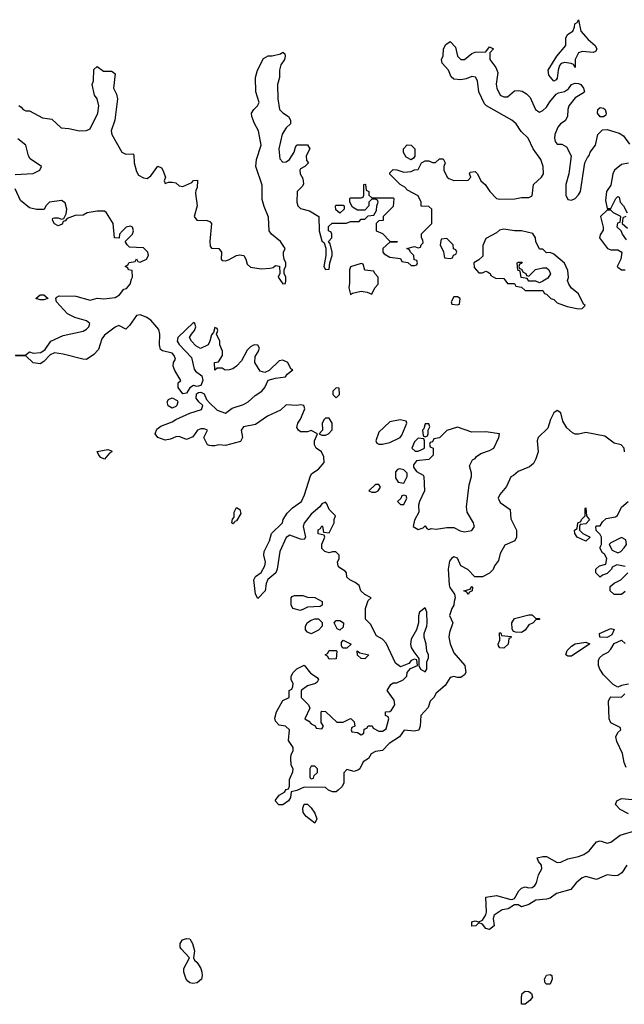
# Model space of a CAD drawing. Header units: inches. Extents: x 2601469 to 2753575, y 449403 to 582909.
# Tile 141 of 256: x 2698935 to 2702326, y 482789 to 488314. Entities that reach past the tile are written whole.
import ezdxf

# ---------------------------------------------------------------- set-up
doc = ezdxf.new("R2010")
doc.units = ezdxf.units.IN
doc.header["$MEASUREMENT"] = 0
doc.layers.add('C6498', color=7, linetype='Continuous')
doc.layers.add('C7408', color=7, linetype='Continuous')

msp = doc.modelspace()

# ---------------------------------------------------------------- linework, layer by layer
at = {"layer": 'C6498', "color": 4, "elevation": 4}
for points in [[(2698930, 487832), (2698943.6, 487823.6), (2698954, 487810), (2698970, 487802), (2698990, 487802), (2699063.6, 487763.6), (2699115.3, 487755.3), (2699166.8, 487706.8), (2699210, 487704), (2699270, 487691), (2699308.7, 487691.3), (2699330, 487702), (2699373.2, 487790), (2699379, 487830), (2699368.7, 487870), (2699354, 487890), (2699342, 487950), (2699348, 487970), (2699350, 488034), (2699370, 488052), (2699404.7, 488024.7), (2699450, 488024.7), (2699459.8, 488019.8), (2699471, 488010), (2699461, 487930), (2699476.9, 487896.9), (2699482.8, 487870), (2699467.7, 487750), (2699447.3, 487690), (2699450.7, 487670), (2699506.8, 487570), (2699530, 487558.8), (2699570, 487562), (2699575.3, 487555.3), (2699577.3, 487510), (2699590, 487462), (2699601.6, 487441.6), (2699630, 487426), (2699650, 487422.8), (2699670, 487438), (2699710, 487492), (2699730, 487482), (2699738, 487470), (2699752, 487430), (2699744.7, 487410), (2699750, 487394), (2699770, 487402), (2699790, 487402), (2699810, 487398), (2699830, 487382), (2699850, 487378), (2699900.4, 487399.6), (2699910, 487411.3), (2699932.7, 487412.7), (2699931.1, 487371.1), (2699922.8, 487357.2), (2699920.7, 487339.3), (2699930.7, 487270), (2699914, 487210), (2699928.5, 487188.5), (2699986.8, 487186.8), (2700000, 487181.4)], [(2698910, 487446), (2699010, 487451.3), (2699048, 487470), (2699058, 487490), (2698992.9, 487532.9), (2698984, 487550), (2698968.7, 487610), (2698925.1, 487645.1)], [(2698910, 486432), (2698970, 486434), (2698990, 486451), (2699010, 486442), (2699053.2, 486446.8), (2699077.2, 486462.8), (2699110, 486511), (2699178, 486542), (2699290, 486566.8), (2699310, 486578), (2699322, 486590), (2699328.7, 486610), (2699310, 486624), (2699243.2, 486643.2), (2699203.7, 486663.7), (2699142, 486730), (2699138, 486750), (2699143.1, 486756.9), (2699156.4, 486763.6), (2699250, 486762), (2699330, 486740.7), (2699370, 486751), (2699407.5, 486747.5), (2699470, 486754.8), (2699495.3, 486770), (2699518, 486802), (2699533.6, 486806.4), (2699555.3, 486830), (2699561.2, 486858.8), (2699568, 486870), (2699566, 486906), (2699546, 486910), (2699542, 486922), (2699526, 486930), (2699542, 486938), (2699548.7, 486951.3), (2699582, 486958), (2699590, 486972), (2699598, 486958), (2699610, 486954), (2699646, 486970), (2699658, 486990), (2699654, 487010), (2699630, 487034), (2699550, 487038), (2699538, 487050), (2699526, 487070), (2699568, 487110), (2699573.2, 487130), (2699568, 487150), (2699555.5, 487155.5), (2699532, 487150), (2699512, 487130), (2699494, 487110), (2699492, 487088), (2699466, 487090), (2699459, 487170), (2699422, 487230), (2699410, 487239), (2699370, 487239.3), (2699314, 487230), (2699290, 487218), (2699245.4, 487214.6), (2699202, 487198), (2699190, 487186), (2699178, 487182), (2699172.7, 487167.3), (2699150, 487158), (2699130, 487168), (2699118, 487190), (2699120.4, 487199.6), (2699130, 487202), (2699150, 487202), (2699170, 487194), (2699182, 487198), (2699195.3, 487224.7), (2699199, 487250), (2699190, 487286), (2699170, 487299), (2699102, 487290), (2699082, 487270), (2699072, 487248), (2699029.1, 487249.1), (2698990, 487259), (2698940.2, 487300.2), (2698910, 487364)], [(2700000, 486506), (2699991.3, 486488.7), (2699949, 486469), (2699923.1, 486483.1), (2699898, 486510), (2699888, 486530), (2699898, 486550), (2699915.3, 486570), (2699922, 486590), (2699918, 486610), (2699910, 486614), (2699822, 486530), (2699818, 486510), (2699830, 486492), (2699899.1, 486419.1), (2699913.2, 486353.2), (2699921.1, 486341.1), (2699955.5, 486315.5), (2699962.8, 486290), (2699950, 486262), (2699930, 486255.3), (2699910, 486262), (2699890, 486248), (2699870, 486218), (2699850, 486215.3), (2699824, 486250), (2699824, 486276), (2699838, 486290), (2699804.7, 486344.7), (2699795.3, 486370), (2699798, 486390), (2699808.7, 486410), (2699802, 486430), (2699790, 486442), (2699735.3, 486455.3), (2699724, 486464), (2699719.3, 486490), (2699720.9, 486550), (2699714.8, 486574.8), (2699670, 486628.7), (2699644.7, 486644.7), (2699610, 486657.2), (2699590, 486654), (2699550, 486598), (2699530, 486578), (2699490, 486598), (2699470, 486589), (2699410, 486544), (2699395.9, 486524.1), (2699377.3, 486462.7), (2699350, 486435.3), (2699310, 486408), (2699288.9, 486408.9), (2699178, 486438), (2699130, 486444), (2699106, 486434), (2699070, 486395.3), (2699050, 486382), (2699010, 486388), (2698968.4, 486428.4), (2698914, 486426)], [(2700000, 485925.3), (2699989, 485929), (2699968, 485970), (2699988, 486010), (2699970, 486019), (2699950, 486019), (2699932, 486010), (2699906, 485974), (2699870, 485958), (2699830, 485975.3), (2699810, 485974), (2699779.8, 485960.2), (2699750, 485954), (2699709.2, 485969.2), (2699694, 485990), (2699703.7, 486016.3), (2699726.8, 486033.2), (2699790, 486057.3), (2699810, 486070.8), (2699890, 486106.8), (2699954, 486126), (2699961.2, 486150), (2699939, 486170), (2699925.2, 486190), (2699925.6, 486214.4), (2699938, 486222), (2699950, 486224), (2699970, 486214), (2699982, 486182), (2700000, 486164.7)]]:
    msp.add_lwpolyline(points, dxfattribs=at)
for points in [[(2699050, 486742), (2699026, 486750), (2699050, 486771), (2699070, 486771), (2699094, 486750), (2699090, 486748.7), (2699070, 486742)], [(2699790, 486134), (2699766.8, 486146.8), (2699762, 486170), (2699770, 486182), (2699790, 486191.3), (2699818, 486178), (2699821, 486170), (2699816, 486150), (2699810, 486144)], [(2699410, 485848.7), (2699390, 485858), (2699378, 485870), (2699368.7, 485891.3), (2699430, 485902), (2699450, 485894), (2699452, 485890), (2699438, 485882)], [(2699906, 482906), (2699889.3, 482909.3), (2699878, 482918), (2699868, 482930), (2699855.3, 482970), (2699855.3, 482990), (2699888, 483050), (2699840.2, 483100.2), (2699835.3, 483110), (2699835.3, 483130), (2699848.7, 483150), (2699870, 483158.8), (2699890, 483157.3), (2699904.9, 483130), (2699915.3, 483090), (2699910.6, 483050), (2699915.9, 483035.9), (2699930, 483024), (2699950, 482990.6), (2699956.5, 482970), (2699958.7, 482950), (2699954, 482930), (2699930, 482909.4)]]:
    msp.add_lwpolyline(points, close=True, dxfattribs=at)
at = {"layer": 'C7408', "color": 4, "elevation": 4}
for points in [[(2702150.9, 488129.1), (2702090, 488135.3), (2702070, 488128), (2702051.3, 488090), (2702050, 488046), (2702042, 488062), (2702028, 488068), (2701990, 488074), (2701971.1, 488068.9), (2701962.8, 488057.2), (2701954.8, 488030), (2701950, 487986), (2701943.6, 487976.4), (2701930, 487968.7), (2701902, 488002), (2701899, 488030), (2701948, 488110), (2701998, 488170), (2701998, 488210), (2702008, 488230), (2702038, 488250), (2702047.3, 488272.7), (2702048.7, 488291.3), (2702062, 488298), (2702070, 488314), (2702082, 488250), (2702122.8, 488202.8), (2702162, 488170), (2702171.6, 488148.4), (2702163.6, 488136.4)], [(2702190, 487768), (2702175.3, 487790), (2702178, 487810), (2702190, 487822), (2702210, 487818), (2702218, 487810), (2702224.7, 487790), (2702222, 487778), (2702210, 487768)], [(2701130, 487528), (2701103.1, 487543.1), (2701088.4, 487568.4), (2701088, 487590), (2701108.9, 487611.1), (2701130.7, 487610.7), (2701151.3, 487590), (2701151.6, 487548.4), (2701143.6, 487536.4)], [(2700730, 487228), (2700707.3, 487247.3), (2700706, 487270), (2700710, 487274), (2700750, 487274), (2700754, 487270), (2700754, 487250)], [(2701330, 487086), (2701298, 487082), (2701294, 487050), (2701311.6, 487011.6), (2701318, 486978), (2701350, 486974), (2701362, 486978), (2701367.3, 486992.7), (2701382, 486998), (2701386, 487010), (2701382, 487022), (2701367.3, 487027.3), (2701366, 487050)], [(2701650, 487139), (2701626.4, 487133.6), (2701610, 487118), (2701550, 487086), (2701532.7, 487047.3), (2701532, 486988), (2701510, 486966), (2701482, 486950), (2701483.6, 486923.6), (2701510, 486894), (2701530, 486894), (2701550, 486902), (2701559.6, 486899.6), (2701574, 486890), (2701578, 486878), (2701603.6, 486863.6), (2701650, 486862), (2701670, 486834), (2701710, 486834), (2701718, 486818), (2701750, 486814), (2701770, 486794), (2701870, 486794), (2701878, 486778), (2701890, 486774), (2701914, 486750), (2701930, 486744.7), (2701950, 486726), (2702005.4, 486705.4), (2702070, 486692), (2702090, 486694), (2702106, 486710), (2702098, 486718), (2702070, 486775.3), (2702030, 486808), (2702015.3, 486830), (2702008, 486850), (2702013.2, 486866.8), (2702010, 486906), (2701990, 486948.7), (2701930, 486999), (2701910, 487008), (2701890, 487006), (2701870, 487026), (2701850, 487026), (2701828.9, 487068.9), (2701828, 487090), (2701813.6, 487113.6), (2701750, 487128.7), (2701710, 487128.7)], [(2700850, 486946), (2700790, 486928), (2700784, 486910), (2700785.2, 486834.8), (2700780.7, 486810), (2700790, 486772), (2700801.2, 486778.8), (2700850, 486791.3), (2700884.7, 486784.7), (2700910, 486774), (2700926, 486810), (2700946, 486830), (2700946, 486870), (2700926, 486890), (2700922, 486902), (2700870, 486908), (2700862, 486942)], [(2701790, 486874), (2701828.4, 486911.6), (2701870, 486922), (2701890, 486922), (2701902, 486910), (2701911.6, 486888.4), (2701896.9, 486863.1), (2701870, 486846), (2701850, 486838), (2701830, 486846), (2701790, 486846), (2701782, 486862), (2701747.3, 486867.3), (2701742, 486902), (2701728.4, 486908.4), (2701726, 486950), (2701730, 486954), (2701752.7, 486952.7), (2701750, 486946), (2701738, 486942), (2701734, 486930), (2701738, 486918), (2701750, 486914), (2701758, 486898), (2701774, 486890), (2701778, 486878)], [(2701390, 486758), (2701370, 486758), (2701354, 486730), (2701358, 486718), (2701390, 486714), (2701402, 486718), (2701406, 486750)], [(2700710, 486248), (2700692, 486230), (2700692, 486210), (2700710, 486192), (2700728, 486210), (2700726, 486246)], [(2700670, 486078), (2700650, 486078), (2700642, 486070), (2700632, 486050), (2700634, 486010), (2700614, 485990), (2700630, 485982), (2700650, 485982), (2700666, 485990), (2700687.3, 486012.7), (2700688, 486050)], [(2701068, 486068), (2701010, 486058), (2700950, 485999), (2700931.6, 485951.6), (2700938, 485938), (2700950, 485931.3), (2700970, 485931.3), (2701010, 485942), (2701068, 485970), (2701078, 485982), (2701106, 486050), (2701102, 486062)], [(2701230, 486046), (2701210, 486046), (2701202, 486018), (2701194, 486010), (2701198, 485978), (2701210, 485974), (2701222, 485978), (2701226, 485990), (2701226, 486010), (2701235.3, 486030)], [(2701390, 486028), (2701330, 486008), (2701290, 485968), (2701258, 485962), (2701250, 485946), (2701238, 485942), (2701234, 485930), (2701238, 485918), (2701254, 485910), (2701254, 485870), (2701230, 485846), (2701161, 485839), (2701143.6, 485816.4), (2701143.6, 485803.6), (2701159.6, 485779.6), (2701198, 485758), (2701202, 485750), (2701206, 485670), (2701178, 485610), (2701172, 485590), (2701174, 485550), (2701150, 485506), (2701142, 485470), (2701170, 485454), (2701198, 485462), (2701210, 485474), (2701218, 485458), (2701230, 485454), (2701242, 485458), (2701270, 485456), (2701330, 485464), (2701370, 485464), (2701406.2, 485446.2), (2701430, 485440.5), (2701470, 485448.2), (2701485.2, 485470), (2701484, 485476), (2701480.9, 485490), (2701444, 485550), (2701440.7, 485580.7), (2701455.6, 485704.4), (2701469.2, 485750), (2701469, 485769), (2701458, 485810), (2701475.3, 485844.7), (2701490, 485852), (2701497.2, 485862.8), (2701520.9, 485879.1), (2701570, 485896), (2701594, 485910), (2701622, 485970), (2701626, 485990), (2701550, 486002), (2701470, 485999)], [(2701170, 485966), (2701150, 485946), (2701134, 485910), (2701152.7, 485892.7), (2701170, 485892), (2701190, 485902), (2701206, 485910), (2701206, 485950), (2701202, 485962)], [(2701065.4, 485794.6), (2701054, 485790), (2701043.6, 485776.4), (2701043.6, 485743.6), (2701058, 485718), (2701090, 485714), (2701108, 485750), (2701108, 485770), (2701090, 485788)], [(2700950, 485706), (2700930, 485706), (2700894, 485670), (2700910, 485662), (2700930, 485662), (2700946, 485670), (2700958, 485690)], [(2701090, 485646), (2701078, 485642), (2701072.7, 485627.3), (2701054, 485610), (2701070, 485594), (2701090, 485594), (2701106, 485630), (2701102, 485642)], [(2700130, 485485.2), (2700124, 485490), (2700129.3, 485510.7), (2700138, 485522), (2700137.2, 485550), (2700150, 485576), (2700170, 485566), (2700176.1, 485543.9), (2700150, 485502), (2700141, 485499), (2700138, 485490)], [(2702110, 485388), (2702062, 485410), (2702048, 485430), (2702046, 485450), (2702062, 485458), (2702066, 485490), (2702082, 485498), (2702086, 485510), (2702106, 485530), (2702106, 485570), (2702110, 485574), (2702114, 485530), (2702131.6, 485508.4), (2702110, 485486), (2702078, 485482), (2702074, 485470), (2702074, 485450), (2702094, 485430), (2702134, 485410)], [(2702310, 485408), (2702250, 485378), (2702242, 485370), (2702258, 485338), (2702290, 485322), (2702306, 485330), (2702326, 485350), (2702338, 485370), (2702335.3, 485395.3)], [(2701450, 485088), (2701442, 485102), (2701426, 485110), (2701462, 485118), (2701470, 485134), (2701474, 485130), (2701472, 485110), (2701458, 485102)], [(2700510, 484999), (2700466, 485010), (2700458, 485030), (2700458, 485070), (2700463.1, 485076.9), (2700476.4, 485083.6), (2700523.6, 485083.6), (2700550, 485074), (2700590, 485072), (2700632, 485050), (2700631.6, 485028.4), (2700619.6, 485020.4), (2700550, 485018), (2700530, 485008)], [(2701210, 485013.2), (2701178, 484990), (2701171.6, 484968.4), (2701171.3, 484930), (2701161, 484890), (2701130, 484838), (2701126, 484810), (2701131.1, 484791.1), (2701146, 484766), (2701174, 484730), (2701174, 484690), (2701182, 484670), (2701210, 484654), (2701218, 484670), (2701218, 484710), (2701227.3, 484732.7), (2701228, 484750), (2701219, 484770), (2701215.1, 484810), (2701204, 484850), (2701204, 484870), (2701219.3, 484910), (2701221.2, 484930), (2701219, 484990)], [(2700570, 484868), (2700550, 484878), (2700538, 484890), (2700538, 484910), (2700550, 484931.3), (2700570, 484944.7), (2700590, 484952), (2700611.6, 484951.6), (2700631.6, 484931.6), (2700632, 484910), (2700610.9, 484889.1)], [(2700730, 484888), (2700716.4, 484896.4), (2700698, 484930), (2700710, 484942), (2700730, 484942), (2700751, 484930), (2700750, 484906)], [(2701830, 484954), (2701850, 484954), (2701851.1, 484948.9), (2701830, 484946), (2701814, 484930), (2701790, 484918), (2701770, 484888), (2701750, 484875.3), (2701716.4, 484876.4), (2701702, 484882), (2701696.4, 484896.4), (2701695.3, 484930), (2701710, 484954), (2701790, 484974), (2701810, 484974)], [(2702230, 484848), (2702188.7, 484848.7), (2702186, 484870), (2702250, 484898), (2702270, 484892), (2702256.9, 484863.1)], [(2700748, 484788), (2700740.4, 484800.4), (2700740.4, 484819.6), (2700748.4, 484831.6), (2700794, 484810), (2700770, 484788)], [(2701650, 484788), (2701628.4, 484788.4), (2701620.4, 484800.4), (2701618, 484810), (2701627.3, 484832.7), (2701626, 484874), (2701632.7, 484872.7), (2701638, 484858), (2701692, 484852), (2701690, 484846), (2701678, 484842), (2701674, 484810)], [(2702010, 484742), (2701998, 484750), (2702006.3, 484773.7), (2702030, 484798), (2702050, 484811), (2702110, 484822), (2702132, 484812), (2702030, 484742)], [(2700670, 484726), (2700662, 484742), (2700648, 484750), (2700662, 484758), (2700670, 484774), (2700710, 484774), (2700714, 484770), (2700710, 484728)], [(2700870, 484728), (2700850, 484728.7), (2700830, 484748), (2700827.3, 484772.7), (2700842, 484762), (2700894, 484750)], [(2700590, 484126), (2700570, 484126), (2700562, 484110), (2700562, 484062), (2700570, 484054), (2700582, 484058), (2700587.3, 484072.7), (2700606, 484090), (2700606, 484110)], [(2700590, 483806), (2700542, 483842), (2700524.7, 483864.7), (2700522, 483890), (2700530, 483912), (2700550, 483912), (2700570, 483892), (2700590, 483862), (2700602, 483830)], [(2701890, 482901.2), (2701882.7, 482910), (2701878, 482930), (2701890, 482953.4), (2701910, 482956.3), (2701918.8, 482950), (2701922, 482930), (2701910, 482901.2)], [(2701770, 482789), (2701749.3, 482790), (2701749.3, 482829.3), (2701754, 482850), (2701770, 482862.8), (2701790, 482860.7), (2701806, 482850), (2701810.8, 482830), (2701796, 482810)]]:
    msp.add_lwpolyline(points, close=True, dxfattribs=at)
for points in [[(2700000, 487181.4), (2700001, 487181), (2700010.8, 487170.8), (2700002, 487070), (2700004, 487044), (2700010, 487032), (2700051.3, 487030), (2700066, 487010), (2700064.7, 486970), (2700070, 486962), (2700090, 486961), (2700106, 486966), (2700150, 486990.8), (2700170, 486994.8), (2700191.3, 486990), (2700202.8, 486970), (2700210, 486942), (2700230, 486926), (2700290, 486916), (2700340.4, 486919.6), (2700356.4, 486923.6), (2700370, 486934), (2700391.6, 486931.6), (2700394, 486890), (2700384.7, 486870), (2700410, 486832), (2700426, 486834), (2700428, 486850), (2700428, 486870), (2700418, 486890), (2700418, 486910), (2700427.3, 486932.7), (2700428, 486950), (2700418, 486970), (2700415.3, 486990), (2700415.3, 487010), (2700424, 487030), (2700397.2, 487070), (2700348, 487110), (2700334, 487130), (2700330, 487206), (2700305.2, 487265.2), (2700294.6, 487305.4), (2700295.3, 487384.7), (2700259.3, 487490), (2700262.7, 487530), (2700289.2, 487610), (2700274.5, 487690), (2700251.9, 487731.9), (2700237.2, 487770), (2700235.3, 487790), (2700248, 487810), (2700268.7, 487830), (2700277.2, 487850), (2700259, 487910), (2700257.2, 487990), (2700268.7, 488030), (2700303.1, 488096.9), (2700328.4, 488111.6), (2700351.6, 488111.6), (2700397.2, 488122.8), (2700410, 488131), (2700422, 488122), (2700424.7, 488110), (2700421, 488090), (2700399.8, 488060.2), (2700391.3, 488030), (2700391.3, 487990), (2700380.7, 487950), (2700382, 487870), (2700391.3, 487810), (2700410, 487791.3), (2700442, 487770), (2700454, 487750), (2700454, 487730), (2700430, 487708), (2700407.5, 487672.5), (2700387.7, 487590), (2700393.7, 487533.7), (2700410, 487514.8), (2700430, 487517.3), (2700449, 487530), (2700474, 487570), (2700481.2, 487598.8), (2700490, 487612), (2700550, 487612), (2700562, 487590), (2700542, 487550), (2700543.6, 487523.6), (2700554, 487510), (2700534, 487490), (2700510, 487478), (2700506.8, 487470), (2700507.7, 487450), (2700523.5, 487423.5), (2700526.4, 487393.6), (2700521, 487379), (2700490.9, 487349.1), (2700488.4, 487290), (2700494.8, 487270), (2700510, 487254.8), (2700560.7, 487240.7), (2700612, 487210), (2700614, 487130), (2700630, 487074), (2700642, 487062), (2700652, 487032), (2700652, 486990), (2700641, 486930), (2700650, 486912), (2700670, 486914), (2700675.3, 486950), (2700688, 486990), (2700688, 487010), (2700676.4, 487056.4), (2700666, 487070), (2700686, 487090), (2700686, 487110), (2700682, 487122), (2700666, 487130), (2700667.3, 487152.7), (2700688, 487172), (2700767.3, 487172.7), (2700790, 487182), (2700838, 487182), (2700850, 487194), (2700870, 487194), (2700890, 487214), (2700922, 487218), (2700936.4, 487243.6), (2700938, 487270), (2700946, 487290), (2700942, 487302), (2700930, 487306), (2700910, 487306), (2700894, 487290), (2700894, 487270), (2700870, 487246), (2700830, 487246), (2700802, 487262), (2700786, 487290), (2700786, 487310), (2700790, 487314), (2700850, 487314), (2700862, 487318), (2700866, 487330), (2700866, 487390), (2700870, 487392), (2700874, 487390), (2700878, 487358), (2700894, 487350), (2700894, 487330), (2700910, 487314), (2701030, 487314), (2701034, 487310), (2701030, 487266), (2700974, 487210), (2700972.7, 487187.3), (2700950, 487186), (2700934, 487170), (2700934, 487130), (2700970, 487114), (2701010, 487072), (2701054, 487070), (2701050, 487066), (2701010, 487066), (2700972, 487030), (2700972, 487010), (2700979.6, 486999.6), (2701010, 486982), (2701070, 486974), (2701078, 486958), (2701112, 486952), (2701130, 486934), (2701150, 486934), (2701162, 486938), (2701166, 486950), (2701162, 486962), (2701147.3, 486967.3), (2701146, 486990), (2701126, 487010), (2701122, 487022), (2701106, 487030), (2701150, 487042), (2701170, 487034), (2701182, 487038), (2701186, 487050), (2701198, 487062), (2701196.4, 487076.4), (2701188, 487090), (2701188, 487112), (2701246, 487170), (2701246, 487250), (2701230, 487266), (2701187.3, 487267.3), (2701186, 487290), (2701170, 487326), (2701110, 487358), (2701094.6, 487374.6), (2701068.9, 487388.9), (2701010, 487448), (2701010, 487454), (2701030, 487474), (2701050, 487472), (2701090, 487458), (2701130, 487462), (2701148.4, 487471.6), (2701170, 487474), (2701188.7, 487511.3), (2701210, 487522), (2701230, 487522), (2701250, 487512), (2701267.3, 487512.7), (2701290, 487534), (2701310, 487534), (2701322, 487510), (2701314, 487490), (2701314, 487470), (2701332, 487430), (2701342, 487422), (2701370, 487412), (2701450, 487414), (2701466, 487430), (2701458, 487450), (2701462, 487458), (2701490, 487462), (2701502, 487450), (2701522, 487410), (2701544.7, 487390), (2701571.3, 487350), (2701610, 487311.3), (2701627.3, 487307.3), (2701712.1, 487307.9), (2701750, 487316), (2701790, 487316), (2701810, 487326), (2701816, 487390), (2701860.9, 487430), (2701873.6, 487450), (2701871, 487491), (2701858.4, 487530), (2701814.5, 487590), (2701787, 487650), (2701747, 487687), (2701719.6, 487730), (2701696, 487750), (2701553.2, 487830), (2701541.7, 487841.7), (2701509.6, 487909.6), (2701502, 487970), (2701491.6, 487991.6), (2701470, 487996), (2701438.4, 487981.6), (2701410, 487976.2), (2701370, 487980.9), (2701354, 487994), (2701339.3, 488030), (2701304, 488070), (2701301.2, 488090), (2701309.5, 488110.5), (2701312.7, 488150), (2701324.8, 488175.2), (2701350, 488192), (2701379.1, 488159.1), (2701391, 488110), (2701410, 488091), (2701430, 488091), (2701470, 488124.7), (2701490, 488132), (2701550, 488134), (2701570, 488162), (2701592, 488150), (2701572.7, 488127.3), (2701572, 488090), (2701606, 488046), (2701616.9, 488016.9), (2701608.2, 487951.8), (2701610.6, 487930), (2701630, 487890.8), (2701650, 487880.5), (2701670, 487882), (2701710, 487914), (2701730, 487917.3), (2701753.4, 487913.4), (2701778, 487898), (2701798, 487878), (2701827.7, 487810), (2701850, 487796), (2701870, 487804), (2701890, 487822.8), (2701907.6, 487852.4), (2701943.6, 487896.4), (2701956.2, 487903.8), (2701990, 487911.3), (2702013.2, 487926.8), (2702029.1, 487950.9), (2702050, 487958), (2702070, 487956), (2702082, 487950), (2702098, 487930), (2702102, 487910), (2702096.9, 487903.1), (2702050, 487875.3), (2702014.9, 487830), (2702008.5, 487810), (2702008, 487770), (2701994, 487746), (2701968, 487730), (2701954, 487710), (2701937.3, 487670), (2701934, 487650), (2701938.8, 487630), (2701950, 487616), (2701975.9, 487615.9), (2702000.9, 487600.9), (2702028.2, 487550), (2702014.8, 487450), (2701998.4, 487390), (2701997.3, 487330), (2702010, 487304.7), (2702030, 487301), (2702050, 487311), (2702070, 487331), (2702079.5, 487350), (2702104, 487510), (2702119, 487541), (2702128.9, 487551.1), (2702134, 487570), (2702164, 487610), (2702178, 487670), (2702204, 487696), (2702230, 487698), (2702298, 487678), (2702322, 487662), (2702355.3, 487615.3)], [(2702350, 487508), (2702310, 487502), (2702271.3, 487470), (2702261, 487450), (2702250, 487386), (2702226, 487350), (2702219.8, 487299.8), (2702230, 487254), (2702250, 487254), (2702278, 487310), (2702290, 487322), (2702298, 487318), (2702302, 487290), (2702322, 487270), (2702342, 487230)], [(2702338, 487078), (2702315.3, 487110), (2702308.4, 487128.4), (2702286, 487150), (2702290, 487174), (2702302, 487178), (2702306, 487210), (2702266, 487230), (2702250, 487246), (2702230, 487246), (2702192, 487210), (2702207.3, 487150), (2702206.8, 487133.2), (2702190, 487106), (2702186, 487090), (2702232, 487030), (2702250, 487022.8), (2702290, 487022.8), (2702311.3, 487010), (2702307.3, 486970), (2702286.8, 486930), (2702290, 486924.7), (2702310, 486911.3), (2702330, 486911.3)], [(2702334, 487210), (2702318, 487202), (2702314, 487170), (2702344.7, 487144.7)], [(2700000, 486164.7), (2700043.1, 486123.1), (2700090, 486106), (2700126.3, 486133.7), (2700190, 486155.5), (2700216, 486170), (2700254.9, 486205.1), (2700293.2, 486230), (2700309, 486250), (2700329.1, 486290.9), (2700370, 486302.8), (2700426, 486310), (2700435.3, 486324.7), (2700466, 486350), (2700455.3, 486355.3), (2700438, 486390), (2700410, 486404), (2700390, 486399), (2700333.7, 486346.3), (2700310, 486334), (2700282.7, 486342.7), (2700253.2, 486390), (2700256.5, 486423.5), (2700273.2, 486450), (2700279, 486470), (2700270, 486488), (2700250, 486488.7), (2700230, 486479), (2700210, 486459), (2700179.8, 486400.2), (2700150.7, 486369.3), (2700130, 486355.3), (2700110, 486348.7), (2700088, 486348), (2700070, 486358), (2700042, 486358), (2700030, 486348), (2700028, 486390), (2700050, 486394), (2700073.2, 486430), (2700073.2, 486453.2), (2700058, 486490), (2700058, 486510), (2700038, 486550), (2700046, 486570), (2700042, 486582), (2700030, 486586), (2700022, 486558), (2700010, 486546), (2700002, 486510), (2700000, 486506)], [(2702328, 485890), (2702326, 485910), (2702308.4, 485928.4), (2702270, 485938), (2702216.6, 485976.6), (2702110, 485997), (2702070, 485988.7), (2702050, 485989), (2702035.5, 485995.5), (2702004.5, 486024.5), (2701982, 486062), (2701970, 486108), (2701950, 486121.2), (2701930, 486108.7), (2701911.3, 486070), (2701897.3, 486022.7), (2701843.8, 485970), (2701838, 485950), (2701842, 485890), (2701830.6, 485849.4), (2701816.3, 485823.7), (2701794.8, 485805.2), (2701730, 485779), (2701704.5, 485755.5), (2701690, 485748.7), (2701665.5, 485694.5), (2701627.3, 485650), (2701619.1, 485630), (2701630, 485604), (2701686, 485566), (2701690, 485514), (2701721, 485450), (2701721, 485410), (2701711.3, 485390), (2701655.3, 485364.7), (2701630, 485318), (2701621, 485279), (2701598, 485250), (2701590, 485228), (2701570, 485208.7), (2701530, 485188), (2701487.3, 485187.3), (2701448.4, 485228.4), (2701410, 485248.7), (2701390, 485293.2), (2701370, 485299.3), (2701356, 485290), (2701345.3, 485274.7), (2701338, 485230), (2701343.5, 485143.5), (2701347.1, 485127.1), (2701374, 485090), (2701378, 485070), (2701371, 485049), (2701370.6, 485029.4), (2701358.8, 485010), (2701346, 484970), (2701364.7, 484930), (2701345.2, 484874.8), (2701342, 484850), (2701350, 484812), (2701370, 484762), (2701432, 484690), (2701438, 484650), (2701430, 484638), (2701410, 484622), (2701390, 484622), (2701370, 484628.7), (2701350, 484622), (2701322, 484578), (2701270, 484535.3), (2701258, 484510), (2701238, 484490), (2701226, 484454), (2701184.7, 484410), (2701181, 484350), (2701173.2, 484326.8), (2701150, 484321.2), (2701092, 484328), (2701064.7, 484290), (2701008, 484252), (2700970, 484214), (2700930, 484208), (2700905.4, 484194.6), (2700891.1, 484168.9), (2700862, 484150), (2700842, 484110), (2700835.3, 484104.7), (2700810, 484095.3), (2700770, 484106), (2700752.7, 484087.3), (2700752, 484030), (2700742, 484010), (2700722, 483990), (2700710, 483982), (2700690, 483982), (2700666, 483990), (2700650, 484006), (2700530, 484008), (2700490, 483988), (2700458, 483982), (2700454, 483950), (2700442, 483930), (2700410, 483908.7), (2700389.1, 483909.1), (2700370, 483928), (2700370, 483934), (2700390, 483962), (2700420.4, 483979.6), (2700430, 483994), (2700442, 483998), (2700447.3, 484012.7), (2700448, 484050), (2700467.3, 484092.7), (2700468, 484110), (2700458, 484130), (2700455.3, 484170), (2700458, 484190), (2700468.4, 484211.6), (2700468.7, 484230), (2700442, 484270), (2700448, 484330), (2700426, 484350), (2700390, 484355.3), (2700370, 484378), (2700365.6, 484394.4), (2700375.3, 484430), (2700410, 484494), (2700446, 484510), (2700446, 484550), (2700462, 484558), (2700467.3, 484572.7), (2700468, 484590), (2700458, 484610), (2700458, 484630), (2700468, 484650), (2700490, 484671.3), (2700530, 484692), (2700566.8, 484646.8), (2700603.6, 484623.6), (2700611.6, 484611.6), (2700603.6, 484596.4), (2700594, 484590), (2700550, 484575.3), (2700514, 484550), (2700514, 484510), (2700554, 484470), (2700562, 484450), (2700534, 484390), (2700556.9, 484376.9), (2700570, 484362), (2700592, 484352), (2700598, 484338), (2700630, 484334), (2700638, 484350), (2700626, 484370), (2700626, 484430), (2700630, 484434), (2700650, 484432), (2700712.7, 484372.7), (2700750, 484371.3), (2700790, 484392), (2700794, 484390), (2700810, 484374), (2700814, 484350), (2700798, 484342), (2700794, 484330), (2700798, 484318), (2700830, 484314), (2700850, 484302), (2700866, 484310), (2700867.3, 484332.7), (2700882, 484338), (2700890, 484352), (2700911.6, 484351.6), (2700918, 484338), (2700950, 484322), (2700970, 484322), (2700990, 484334), (2701006, 484390), (2701002, 484402), (2700986, 484410), (2700986, 484430), (2701010, 484432), (2701020.4, 484439.6), (2701039, 484470), (2701036, 484496), (2700995.3, 484550), (2701016.4, 484583.6), (2701030, 484592), (2701050, 484592), (2701086, 484610), (2701106, 484630), (2701108.4, 484651.6), (2701127.3, 484672.7), (2701166, 484690), (2701162, 484722), (2701150, 484726), (2701130, 484718), (2701118, 484702), (2701070, 484682), (2701043.2, 484703.2), (2700990, 484815.3), (2700970, 484838), (2700936.4, 484856.4), (2700902, 484922), (2700875.3, 484950), (2700874, 485010), (2700890, 485054), (2700906, 485070), (2700870, 485088), (2700849, 485110), (2700839, 485139), (2700816.4, 485156.4), (2700786, 485170), (2700770, 485186), (2700768, 485210), (2700760.4, 485220.4), (2700730, 485238), (2700722, 485250), (2700718, 485270), (2700726, 485290), (2700726, 485310), (2700707.3, 485327.3), (2700690, 485328), (2700670, 485322), (2700646, 485330), (2700630, 485346), (2700629, 485371), (2700646, 485410), (2700642, 485422), (2700608.9, 485428.9), (2700608.4, 485451.6), (2700622, 485458), (2700630, 485474), (2700634, 485470), (2700638, 485438), (2700670, 485434), (2700698, 485490), (2700698, 485510), (2700706, 485530), (2700670, 485566), (2700658, 485598), (2700650, 485606), (2700630, 485598), (2700618.8, 485581.2), (2700570, 485539), (2700530, 485488), (2700524.9, 485470), (2700538, 485410), (2700530, 485398), (2700510, 485399), (2700450, 485422), (2700430, 485408), (2700394.8, 485330), (2700378.8, 485230), (2700370.6, 485209.4), (2700326.8, 485173.2), (2700318, 485150), (2700311.3, 485110), (2700270, 485066), (2700258, 485090), (2700248.4, 485171.6), (2700258, 485190), (2700290, 485212), (2700309, 485250), (2700313.2, 485270), (2700304, 485310), (2700305.2, 485330), (2700335.3, 485390), (2700348, 485430), (2700408.7, 485490), (2700413.2, 485510), (2700434.5, 485545.5), (2700464.8, 485575.2), (2700516, 485610), (2700533.1, 485646.9), (2700565.2, 485754.8), (2700572.9, 485767.1), (2700610, 485791.3), (2700642, 485830), (2700640.4, 485860.4), (2700628, 485890), (2700598, 485910), (2700588.9, 485928.9), (2700588.9, 485951.1), (2700606, 485990), (2700570, 486008), (2700550, 486002), (2700510, 486002), (2700498, 486010), (2700490, 486026), (2700495.3, 486050), (2700510, 486072), (2700534, 486130), (2700528.4, 486148.4), (2700510, 486152.7), (2700490, 486148.7), (2700430, 486152), (2700397.1, 486122.9), (2700324.7, 486090), (2700257.1, 486042.9), (2700190, 486029), (2700177.3, 486010), (2700184.4, 485970), (2700173.8, 485946.2), (2700090, 485924), (2700051.6, 485928.4), (2700030, 485922), (2700010, 485922), (2700000, 485925.3)], [(2702330, 485246), (2702284.7, 485255.3), (2702258, 485242), (2702254, 485230), (2702230, 485206), (2702203.6, 485196.4), (2702190, 485186), (2702166, 485210), (2702166, 485230), (2702186, 485250), (2702222, 485258), (2702228, 485290), (2702215.3, 485315.3), (2702203.1, 485323.1), (2702188, 485350), (2702198, 485370), (2702198, 485410), (2702190, 485426), (2702168.4, 485448.4), (2702166, 485470), (2702170, 485474), (2702190, 485474), (2702203.1, 485496.9), (2702224.7, 485515.3), (2702276.4, 485523.6), (2702288.4, 485531.6), (2702310, 485578), (2702348, 485610)], [(2702330, 485106), (2702310, 485088), (2702270, 485088), (2702246, 485110), (2702247.3, 485132.7), (2702268.4, 485151.6), (2702306, 485170), (2702346, 485210)], [(2702350, 484586), (2702310, 484578), (2702290, 484568), (2702263.1, 484583.1), (2702210, 484638), (2702188.7, 484670), (2702182, 484690), (2702182, 484718), (2702187.3, 484732.7), (2702206, 484750), (2702234.6, 484765.4), (2702250, 484782), (2702270, 484814), (2702310, 484832), (2702330, 484814)], [(2702337.2, 484117.2), (2702326, 484146), (2702315.5, 484195.5), (2702284.1, 484264.1), (2702279, 484290), (2702290, 484314), (2702306, 484330), (2702302, 484342), (2702250, 484368), (2702242, 484390), (2702238, 484490), (2702246, 484510), (2702250, 484514), (2702310, 484512), (2702328.7, 484531.3)], [(2702350, 483857), (2702302.4, 483882.4), (2702277.2, 483910), (2702284, 483930), (2702310, 483944), (2702370, 483938)], [(2702340.7, 483570), (2702312.5, 483527.5), (2702290, 483512.3), (2702270, 483509.2), (2702230, 483516), (2702170, 483489.3), (2702110, 483506), (2702090, 483499.5), (2702056.3, 483470), (2702026.7, 483433.3), (2701946, 483410), (2701910, 483385.1), (2701890, 483378.7), (2701830, 483372.7), (2701790.5, 483349.5), (2701750, 483335.3), (2701730, 483348), (2701710, 483348), (2701674.8, 483325.2), (2701641.1, 483318.9), (2701596, 483290), (2701590.8, 483270), (2701596, 483230), (2701570.6, 483209.4), (2701550, 483215.3), (2701530, 483238), (2701510, 483246), (2701494, 483230), (2701470, 483228), (2701470, 483251.3), (2701490, 483258), (2701510, 483252), (2701530, 483262), (2701548.9, 483291.1), (2701554, 483306), (2701549.1, 483390.9), (2701610, 483399.1), (2701690, 483378), (2701700.4, 483379.6), (2701710, 483382), (2701734.8, 483425.2), (2701750, 483441), (2701770, 483447.3), (2701790, 483442), (2701810, 483444), (2701823.9, 483456.1), (2701833.6, 483470), (2701844.7, 483515.3), (2701862.7, 483550), (2701861.2, 483570), (2701844, 483590), (2701838, 483610), (2701870, 483619.1), (2701890, 483619.1), (2701950, 483584), (2701970, 483587.3), (2702010, 483604.9), (2702070, 483619.3), (2702099, 483630), (2702129.2, 483650), (2702170, 483701), (2702190, 483706), (2702230, 483694), (2702250, 483698), (2702302.4, 483737.6), (2702390, 483763.8)]]:
    msp.add_lwpolyline(points, dxfattribs=at)

doc.saveas('drawing.dxf')
